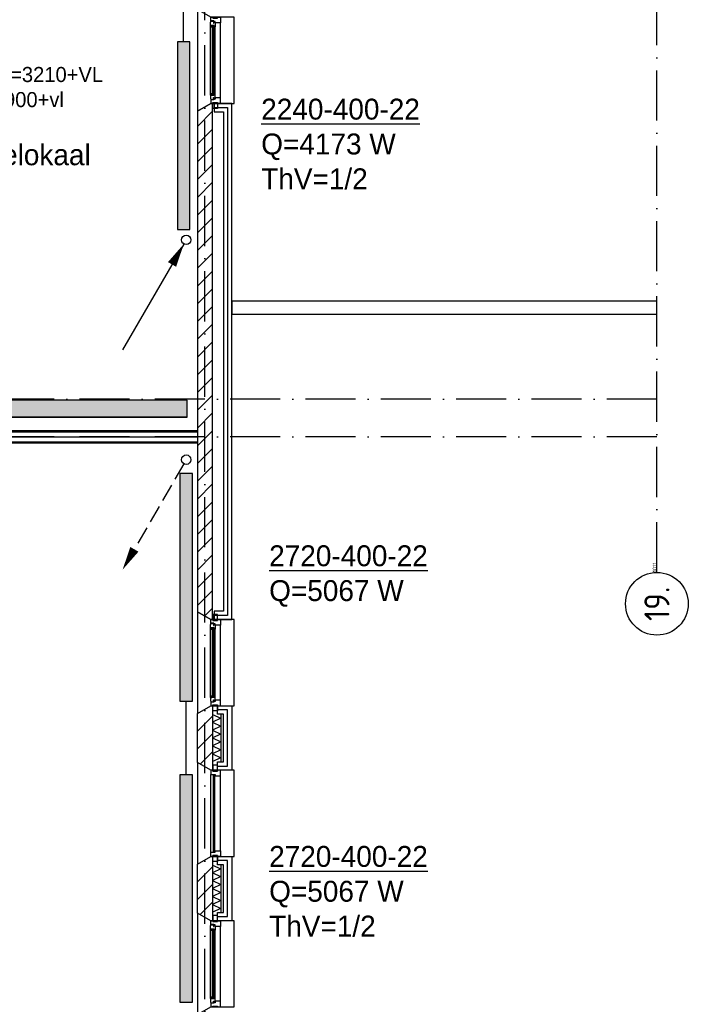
# Model space of a CAD drawing. Extents: x -1448 to 118900, y -195097 to 442500.
# Tile 100 of 103: x 80452 to 88440, y 398189 to 409959. Entities that reach past the tile are written whole.
import ezdxf
from ezdxf.enums import TextEntityAlignment as Align

# ---------------------------------------------------------------- set-up
doc = ezdxf.new("R2010")
doc.units = 0
doc.header["$LTSCALE"] = 100
doc.linetypes.add('2322107', pattern=[2000, 1000, 1000])
doc.linetypes.add('DASHDOT', pattern=[9, 6, -1.5, 0, -1.5])
doc.layers.get('0').update_dxf_attribs({"linetype": 'CONTINUOUS'})
for name, color, linetype in [('AL$7----_STRAMIEN', 1, 'DASHDOT'), ('AL21----_BUITENWAND', 4, 'CONTINUOUS'), ('AL21K---_ISOLATIE', 1, 'CONTINUOUS'), ('AL22----_BINNENWAND', 7, 'CONTINUOUS'), ('AL27----_DAKEN', 7, 'CONTINUOUS'), ('AL28----_KONSTRUKTIE', 3, 'CONTINUOUS'), ('AL31----_BUITENKOZ', 7, 'CONTINUOUS'), ('ALL-----_REFLIJNEN', 8, 'CONTINUOUS'), ('ALN-----_BLOCKNAAM', 2, 'CONTINUOUS'), ('ALXA3---_VOLZWART', 14, 'CONTINUOUS'), ('ALXAB---_PREFABBETON', 1, 'CONTINUOUS'), ('BOUW', 8, 'CONTINUOUS'), ('KABELGOOT1', 8, 'CONTINUOUS'), ('WI561---', 1, 'CONTINUOUS'), ('WL561---', 4, 'CONTINUOUS'), ('WL561---_AANVOER', 4, 'CONTINUOUS'), ('WL561---_RETOUR', 4, 'CONTINUOUS')]:
    doc.layers.add(name, color=color, linetype=linetype)
doc.styles.add('BURO-018', font='BUROFONT.shx', dxfattribs={"height": 180})
doc.styles.add('BURO-025', font='BUROFONT.shx', dxfattribs={"height": 250})
doc.styles.get("Standard").update_dxf_attribs({"font": 'ISOCP'})

# ---------------------------------------------------------------- blocks, each defined once
blk = doc.blocks.new('1011')
at = {"layer": 'AL$7----_STRAMIEN', "color": 7, "linetype": 'CONTINUOUS'}
blk.add_circle((-750, 0), 750, dxfattribs=at)
at = {"layer": 'ALN-----_BLOCKNAAM', "linetype": 'CONTINUOUS'}
blk.add_text('1011', height=100, dxfattribs=at).set_placement((0, 0))
blk = doc.blocks.new('2322401')
at = {"color": 0, "linetype": 'CONTINUOUS'}
for p, q in [((-0.5, 0.5, 1), (-0.5, 0.5)), ((-0.5, 0.5, 1), (-0.5, -0.5, 1)), ((0.5, 0.5, 1), (-0.5, 0.5, 1)), ((0.5, 0.5), (-0.5, 0.5)), ((-0.5, 0.5), (-0.5, -0.5)), ((0.5, 0.5, 1), (0.5, 0.5)), ((0.5, -0.5, 1), (0.5, 0.5, 1)), ((0.5, -0.5), (0.5, 0.5)), ((-0.5, -0.5, 1), (-0.5, -0.5)), ((-0.5, -0.5, 1), (0.5, -0.5, 1)), ((-0.5, -0.5), (0.5, -0.5)), ((0.5, -0.5, 1), (0.5, -0.5))]:
    blk.add_line(p, q, dxfattribs=at)
blk = doc.blocks.new('CVHATCH1')
at = {"color": 0, "linetype": 'CONTINUOUS'}
blk.add_solid([(-0.5, -0.5), (0.5, -0.5), (-0.5, 0.5), (0.5, 0.5)], dxfattribs=at)
blk = doc.blocks.new('LDV2108')
at = {"color": 0, "linetype": 'CONTINUOUS'}
for p, q in [((-0.25, -0.43), (-1.19, -2.06)), ((-1.56, -2.71), (-2.5, -4.33)), ((-2.87, -4.98), (-3.81, -6.6)), ((-4.19, -7.25), (-5.12, -8.88)), ((-5.5, -9.53), (-6.44, -11.15))]:
    blk.add_line(p, q, dxfattribs=at)
blk.add_lwpolyline([(-6.75, -11.69, 0, 1, 0), (-5.5, -9.53, 1, 1, 0)], format="xyseb", dxfattribs=at)
blk.add_circle((0, 0), 0.5, dxfattribs=at)
blk = doc.blocks.new('LDV4107')
at = {"color": 0, "linetype": 'CONTINUOUS'}
blk.add_line((-0.25, -0.43), (-6.75, -11.69), dxfattribs=at)
blk.add_lwpolyline([(-0.25, -0.43, 0, 1, 0), (-1.5, -2.6, 1, 1, 0)], format="xyseb", dxfattribs=at)
blk.add_circle((0, 0), 0.5, dxfattribs=at)
blk = doc.blocks.new('EH100005')
blk.add_lwpolyline([(-1, -0.5), (0, -0.5), (0, 0.5), (-1, 0.5)])
blk = doc.blocks.new('EH100000')
at = {"linetype": 'BYBLOCK'}
for p, q in [((1, 0.5), (0, 0.5)), ((1, 0.5, 1), (0, 0.5, 1)), ((0, -0.5, 1), (1, -0.5, 1)), ((1, -0.5), (0, -0.5))]:
    blk.add_line(p, q, dxfattribs=at)
at = {"linetype": 'BYBLOCK', "invisible_edges": 15}
for points in [[(1, -0.5), (0, -0.5), (0, 0.5), (1, 0.5)], [(0, 0.5), (1, 0.5), (1, 0.5, 1), (0, 0.5, 1)], [(0, -0.5, 1), (1, -0.5, 1), (1, -0.5), (0, -0.5)]]:
    blk.add_3dface(points, dxfattribs=at)
blk = doc.blocks.new('CVRINFO2')
at = {"color": 0, "linetype": 'CONTINUOUS', "style": 'BURO-025'}
for tag, p in [('CV_TEXT125', (0, 0)), ('CV_TEXT225', (0, -4.17)), ('CV_TEXT325', (0, -8.33)), ('CV_TEXT425', (0, -12.5))]:
    blk.add_attdef(tag, p, '', height=2.5, dxfattribs=at)

msp = doc.modelspace()

# ---------------------------------------------------------------- hatches: boundary and pattern name
at = {"layer": 'KABELGOOT1'}
h = msp.add_hatch(dxfattribs=at)
h.set_pattern_fill('DOTS', color=256, scale=20, style=0)
h.set_pattern_definition([(0, (0, 558400.235), (15.875, 31.75), [0, -31.75])])
h.paths.add_polyline_path([(82454.1, 405209.2), (82454.1, 405409.2), (74408.9, 405409.2), (74408.9, 405209.2)])

# ---------------------------------------------------------------- linework, layer by layer
at = {"layer": 'AL$7----_STRAMIEN', "color": 1}
msp.add_line((82665.4, 371249), (82665.4, 439905.7), dxfattribs=at)
for points in [[(88065.4, 403352.1), (88065.4, 439905.7)], [(88065.4, 405422.7), (3295.1, 405422.7)], [(88065.4, 404972.7), (2467.7, 404972.7)]]:
    msp.add_lwpolyline(points, dxfattribs=at)
at = {"layer": 'AL21----_BUITENWAND', "color": 8}
for p, q in [((82985.4, 408957.7), (82775.4, 408957.7)), ((82775.4, 408957.7), (82775.4, 408857.7)), ((82985.4, 406852.7), (82985.4, 408957.7)), ((82775.4, 408857.7), (82885.4, 408857.7)), ((82885.4, 408857.7), (82885.4, 408204.2)), ((82885.4, 408204.2), (82885.4, 403507.7)), ((82985.4, 402787.7), (82985.4, 406852.7)), ((82885.4, 403507.7), (82885.4, 402887.7)), ((82885.4, 402887.7), (82775.4, 402887.7)), ((82775.4, 402887.7), (82775.4, 402787.7)), ((82775.4, 402787.7), (82985.4, 402787.7)), ((82816.4, 401657.7), (82816.4, 401757.7)), ((82816.4, 401757.7), (82985.4, 401757.7)), ((82985.4, 401757.7), (82985.4, 400987.7)), ((82885.4, 401657.7), (82816.4, 401657.7)), ((82885.4, 401087.7), (82885.4, 401657.7)), ((82816.4, 401087.7), (82885.4, 401087.7)), ((82816.4, 400987.7), (82816.4, 401087.7)), ((82985.4, 400987.7), (82816.4, 400987.7)), ((82816.4, 399857.7), (82816.4, 399957.7)), ((82816.4, 399957.7), (82985.4, 399957.7)), ((82985.4, 399957.7), (82985.4, 399187.7)), ((82885.4, 399857.7), (82816.4, 399857.7)), ((82885.4, 399287.7), (82885.4, 399857.7)), ((82816.4, 399287.7), (82885.4, 399287.7)), ((82816.4, 399187.7), (82816.4, 399287.7)), ((82985.4, 399187.7), (82816.4, 399187.7))]:
    msp.add_line(p, q, dxfattribs=at)
at = {"layer": 'AL21K---_ISOLATIE', "color": 8, "linetype": 'CONTINUOUS'}
for p, q in [((82755.4, 401657.7), (82755.4, 401087.7)), ((82755.4, 401653.5), (82855.4, 401610.2)), ((82855.4, 401610.2), (82755.4, 401562.7)), ((82855.4, 401657.7), (82855.4, 401087.7)), ((82755.4, 401562.7), (82855.4, 401515.2)), ((82855.4, 401515.2), (82755.4, 401467.7)), ((82755.4, 401467.7), (82855.4, 401420.2)), ((82855.4, 401420.2), (82755.4, 401372.7)), ((82755.4, 401372.7), (82855.4, 401325.2)), ((82855.4, 401325.2), (82755.4, 401277.7)), ((82755.4, 401277.7), (82855.4, 401230.2)), ((82855.4, 401230.2), (82755.4, 401182.7)), ((82755.4, 401182.7), (82855.4, 401135.2)), ((82855.4, 401135.2), (82755.4, 401091.9)), ((82755.4, 399857.7), (82755.4, 399287.7)), ((82755.4, 399853.5), (82855.4, 399810.2)), ((82855.4, 399857.7), (82855.4, 399287.7)), ((82855.4, 399810.2), (82755.4, 399762.7)), ((82755.4, 399762.7), (82855.4, 399715.2)), ((82855.4, 399715.2), (82755.4, 399667.7)), ((82755.4, 399667.7), (82855.4, 399620.2)), ((82855.4, 399620.2), (82755.4, 399572.7)), ((82755.4, 399572.7), (82855.4, 399525.2)), ((82855.4, 399525.2), (82755.4, 399477.7)), ((82755.4, 399477.7), (82855.4, 399430.2)), ((82855.4, 399430.2), (82755.4, 399382.7)), ((82755.4, 399382.7), (82855.4, 399335.2)), ((82855.4, 399335.2), (82755.4, 399291.9))]:
    msp.add_line(p, q, dxfattribs=at)
at = {"layer": 'AL22----_BINNENWAND', "color": 8}
for p, q in [((76350.4, 405047.7), (82575.4, 405047.7)), ((82575.4, 405047.7), (82575.4, 404897.7)), ((82575.4, 404897.7), (76350.4, 404897.7))]:
    msp.add_line(p, q, dxfattribs=at)
at = {"layer": 'AL22----_BINNENWAND', "color": 8, "linetype": 'CONTINUOUS'}
for p, q in [((76350.4, 405032.7), (82575.4, 405032.7)), ((76350.4, 404912.7), (82575.4, 404912.7))]:
    msp.add_line(p, q, dxfattribs=at)
at = {"layer": 'AL27----_DAKEN', "color": 8}
msp.add_line((82985, 406592.7), (82985, 406438.7), dxfattribs=at)
at = {"layer": 'AL28----_KONSTRUKTIE', "color": 8, "linetype": 'CONTINUOUS'}
for p, q in [((82735.4, 408957.7), (82575.4, 408865.4)), ((82755.4, 408957.7), (82735.4, 408957.7)), ((82755.4, 402787.7), (82755.4, 408957.7)), ((82575.4, 408865.4), (82575.4, 402880.1)), ((82575.4, 402880.1), (82735.4, 402787.7)), ((82735.4, 402787.7), (82755.4, 402787.7))]:
    msp.add_line(p, q, dxfattribs=at)
at = {"layer": 'AL28----_KONSTRUKTIE', "color": 8}
for p, q in [((82575.4, 401665.4), (82735.4, 401757.7)), ((82735.4, 401757.7), (82755.4, 401757.7)), ((82755.4, 401757.7), (82755.4, 400987.7)), ((82575.4, 401080.1), (82575.4, 401665.4)), ((82735.4, 400987.7), (82575.4, 401080.1)), ((82755.4, 400987.7), (82735.4, 400987.7)), ((82575.4, 399865.4), (82735.4, 399957.7)), ((82735.4, 399957.7), (82755.4, 399957.7)), ((82755.4, 399957.7), (82755.4, 399187.7)), ((82575.4, 399280.1), (82575.4, 399865.4)), ((82735.4, 399187.7), (82575.4, 399280.1)), ((82755.4, 399187.7), (82735.4, 399187.7))]:
    msp.add_line(p, q, dxfattribs=at)
at = {"layer": 'AL31----_BUITENKOZ', "color": 8}
for p, q in [((88065.4, 406592.7), (82985, 406592.7)), ((82985, 406438.7), (88065.4, 406438.7))]:
    msp.add_line(p, q, dxfattribs=at)
for points in [[(82735.4, 409987.7), (82575.4, 410080.1), (82575.4, 408865.4), (82735.4, 408957.7), (83015.4, 408957.7), (83015.4, 409987.7)], [(82735.4, 409987.7), (82760.4, 409987.7), (82760.4, 409977.7), (82816.4, 409977.7), (82816.4, 409987.7), (82849.4, 409987.7), (82849.4, 409920.7), (82786.4, 409920.7), (82786.4, 409937.7), (82771.4, 409937.7), (82771.4, 409943.7), (82735.4, 409943.7)], [(82732.4, 409931), (82736.6, 409933.5), (82736.6, 409940.5), (82766.4, 409940.5), (82766.4, 409918), (82771.4, 409918), (82771.4, 409926), (82786.4, 409926), (82786.4, 409920.7), (82786.4, 409873.6), (82773.4, 409871.5), (82773.4, 409888.5), (82732.4, 409888.5)], [(82734.7, 409888.5), (82748.2, 409888.5), (82748.2, 409871.5), (82734.7, 409871.5)], [(82732.4, 409014.4), (82736.6, 409012), (82736.6, 409004.9), (82766.4, 409004.9), (82766.4, 409027.4), (82771.4, 409027.4), (82771.4, 409019.4), (82786.4, 409019.4), (82786.4, 409024.7), (82786.4, 409071.9), (82773.4, 409073.9), (82773.4, 409056.9), (82732.4, 409056.9)], [(82734.7, 409056.9), (82748.2, 409056.9), (82748.2, 409073.9), (82734.7, 409073.9)], [(82735.4, 408957.7), (82760.4, 408957.7), (82760.4, 408967.7), (82816.4, 408967.7), (82816.4, 408957.7), (82849.4, 408957.7), (82849.4, 409024.7), (82786.4, 409024.7), (82786.4, 409007.7), (82771.4, 409007.7), (82771.4, 409001.7), (82735.4, 409001.7)], [(82760.4, 408967.7), (82816.4, 408967.7), (82816.4, 408896.7), (82760.4, 408896.7)], [(82735.4, 402787.7), (82575.4, 402880.1), (82575.4, 401665.4), (82735.4, 401757.7), (83015.4, 401757.7), (83015.4, 402787.7)], [(82735.4, 402787.7), (82760.4, 402787.7), (82760.4, 402777.7), (82816.4, 402777.7), (82816.4, 402787.7), (82849.4, 402787.7), (82849.4, 402720.7), (82786.4, 402720.7), (82786.4, 402737.7), (82771.4, 402737.7), (82771.4, 402743.7), (82735.4, 402743.7)], [(82760.4, 402777.7), (82816.4, 402777.7), (82816.4, 402848.7), (82760.4, 402848.7)], [(82732.4, 402731), (82736.6, 402733.5), (82736.6, 402740.5), (82766.4, 402740.5), (82766.4, 402718), (82771.4, 402718), (82771.4, 402726), (82786.4, 402726), (82786.4, 402720.7), (82786.4, 402673.6), (82773.4, 402671.5), (82773.4, 402688.5), (82732.4, 402688.5)], [(82734.7, 402688.5), (82748.2, 402688.5), (82748.2, 402671.5), (82734.7, 402671.5)], [(82732.4, 401814.4), (82736.6, 401812), (82736.6, 401804.9), (82766.4, 401804.9), (82766.4, 401827.4), (82771.4, 401827.4), (82771.4, 401819.4), (82786.4, 401819.4), (82786.4, 401824.7), (82786.4, 401871.9), (82773.4, 401873.9), (82773.4, 401856.9), (82732.4, 401856.9)], [(82734.7, 401856.9), (82748.2, 401856.9), (82748.2, 401873.9), (82734.7, 401873.9)], [(82735.4, 401757.7), (82760.4, 401757.7), (82760.4, 401767.7), (82816.4, 401767.7), (82816.4, 401757.7), (82849.4, 401757.7), (82849.4, 401824.7), (82786.4, 401824.7), (82786.4, 401807.7), (82771.4, 401807.7), (82771.4, 401801.7), (82735.4, 401801.7)], [(82760.4, 401767.7), (82816.4, 401767.7), (82816.4, 401696.7), (82760.4, 401696.7)], [(82735.4, 400987.7), (82575.4, 401080.1), (82575.4, 399865.4), (82735.4, 399957.7), (83015.4, 399957.7), (83015.4, 400987.7)], [(82760.4, 400977.7), (82816.4, 400977.7), (82816.4, 401048.7), (82760.4, 401048.7)], [(82760.4, 399967.7), (82816.4, 399967.7), (82816.4, 399896.7), (82760.4, 399896.7)], [(82735.4, 399187.7), (82575.4, 399280.1), (82575.4, 398065.4), (82735.4, 398157.7), (83015.4, 398157.7), (83015.4, 399187.7)], [(82760.4, 399177.7), (82816.4, 399177.7), (82816.4, 399248.7), (82760.4, 399248.7)], [(82732.4, 399131), (82736.6, 399133.5), (82736.6, 399140.5), (82766.4, 399140.5), (82766.4, 399118), (82771.4, 399118), (82771.4, 399126), (82786.4, 399126), (82786.4, 399120.7), (82786.4, 399073.6), (82773.4, 399071.5), (82773.4, 399088.5), (82732.4, 399088.5)], [(82735.4, 399187.7), (82760.4, 399187.7), (82760.4, 399177.7), (82816.4, 399177.7), (82816.4, 399187.7), (82849.4, 399187.7), (82849.4, 399120.7), (82786.4, 399120.7), (82786.4, 399137.7), (82771.4, 399137.7), (82771.4, 399143.7), (82735.4, 399143.7)], [(82734.7, 399088.5), (82748.2, 399088.5), (82748.2, 399071.5), (82734.7, 399071.5)], [(82732.4, 398214.4), (82736.6, 398212), (82736.6, 398204.9), (82766.4, 398204.9), (82766.4, 398227.4), (82771.4, 398227.4), (82771.4, 398219.4), (82786.4, 398219.4), (82786.4, 398224.7), (82786.4, 398271.9), (82773.4, 398273.9), (82773.4, 398256.9), (82732.4, 398256.9)], [(82734.7, 398256.9), (82748.2, 398256.9), (82748.2, 398273.9), (82734.7, 398273.9)], [(82735.4, 398157.7), (82760.4, 398157.7), (82760.4, 398167.7), (82816.4, 398167.7), (82816.4, 398157.7), (82849.4, 398157.7), (82849.4, 398224.7), (82786.4, 398224.7), (82786.4, 398207.7), (82771.4, 398207.7), (82771.4, 398201.7), (82735.4, 398201.7)]]:
    msp.add_lwpolyline(points, close=True, dxfattribs=at)
for points in [[(82732.4, 409056.9), (82732.4, 409888.5)], [(82786.4, 409071.9), (82786.4, 409873.6)], [(82849.4, 409024.7), (82849.4, 409920.7)], [(82732.4, 401856.9), (82732.4, 402688.5)], [(82786.4, 401871.9), (82786.4, 402673.6)], [(82849.4, 401824.7), (82849.4, 402720.7)], [(82735.4, 400007.7), (82735.4, 400937.7)], [(82849.4, 400024.7), (82849.4, 400920.7)], [(82732.4, 398256.9), (82732.4, 399088.5)], [(82786.4, 398271.9), (82786.4, 399073.6)], [(82849.4, 398224.7), (82849.4, 399120.7)]]:
    msp.add_lwpolyline(points, dxfattribs=at)
at = {"layer": 'AL31----_BUITENKOZ', "color": 8, "linetype": 'CONTINUOUS'}
for points in [[(82750.4, 409058.9), (82771.4, 409058.9), (82771.4, 409886.5), (82750.4, 409886.5)], [(82750.4, 401858.9), (82771.4, 401858.9), (82771.4, 402686.5), (82750.4, 402686.5)], [(82735.4, 400937.7), (82735.4, 400937.7), (82786.4, 400937.7), (82786.4, 400920.7), (82849.4, 400920.7), (82849.4, 400920.7), (82849.4, 400920.7), (82849.4, 400920.7), (82849.4, 400920.7), (82849.4, 400987.7), (82816.4, 400987.7), (82816.4, 400977.7), (82760.4, 400977.7), (82760.4, 400987.7), (82760.4, 400987.7), (82735.4, 400987.7)], [(82761.4, 400012.7), (82782.4, 400012.7), (82782.4, 400932.7), (82761.4, 400932.7)], [(82735.4, 400007.7), (82735.4, 400007.7), (82786.4, 400007.7), (82786.4, 400024.7), (82849.4, 400024.7), (82849.4, 400024.7), (82849.4, 400024.7), (82849.4, 400024.7), (82849.4, 400024.7), (82849.4, 399957.7), (82816.4, 399957.7), (82816.4, 399967.7), (82760.4, 399967.7), (82760.4, 399957.7), (82760.4, 399957.7), (82735.4, 399957.7)], [(82750.4, 398258.9), (82771.4, 398258.9), (82771.4, 399086.5), (82750.4, 399086.5)]]:
    msp.add_lwpolyline(points, close=True, dxfattribs=at)
at = {"layer": 'ALL-----_REFLIJNEN', "color": 8, "linetype": 'CONTINUOUS'}
for p, q in [((82775.4, 408907.7), (82935.4, 408907.7)), ((82935.4, 408907.7), (82935.4, 408204.2)), ((82935.4, 408204.2), (82935.4, 408204.2)), ((82935.4, 408204.2), (82935.4, 406852.7)), ((82935.4, 406852.7), (82935.4, 403507.7)), ((76350.4, 404972.7), (82575.4, 404972.7)), ((82935.4, 403507.7), (82935.4, 403507.7)), ((82935.4, 403507.7), (82935.4, 402837.7)), ((82935.4, 402837.7), (82775.4, 402837.7)), ((82935.4, 401707.7), (82816.4, 401707.7)), ((82935.4, 401037.7), (82935.4, 401707.7)), ((82816.4, 401037.7), (82935.4, 401037.7)), ((82935.4, 399907.7), (82816.4, 399907.7)), ((82935.4, 399237.7), (82935.4, 399907.7)), ((82816.4, 399237.7), (82935.4, 399237.7))]:
    msp.add_line(p, q, dxfattribs=at)
at = {"layer": 'ALXA3---_VOLZWART', "color": 8}
for p, q in [((82775.4, 408907.7), (82935.4, 408907.7)), ((82935.4, 408907.7), (82935.4, 408204.2)), ((82935.4, 408204.2), (82935.4, 408204.2)), ((82935.4, 408204.2), (82935.4, 406852.7)), ((82935.4, 406852.7), (82935.4, 403507.7)), ((82935.4, 403507.7), (82935.4, 403507.7)), ((82935.4, 403507.7), (82935.4, 402837.7)), ((82935.4, 402837.7), (82775.4, 402837.7)), ((82935.4, 401707.7), (82816.4, 401707.7)), ((82935.4, 401037.7), (82935.4, 401707.7)), ((82816.4, 401037.7), (82935.4, 401037.7)), ((82935.4, 399907.7), (82816.4, 399907.7)), ((82935.4, 399237.7), (82935.4, 399907.7)), ((82816.4, 399237.7), (82935.4, 399237.7))]:
    msp.add_line(p, q, dxfattribs=at)
at = {"layer": 'ALXAB---_PREFABBETON', "color": 8}
for p, q in [((82575.4, 408684), (82755.4, 408864)), ((82575.4, 408471.9), (82755.4, 408651.9)), ((82575.4, 408259.7), (82755.4, 408439.7)), ((82575.4, 408047.6), (82755.4, 408227.6)), ((82575.4, 407835.5), (82755.4, 408015.5)), ((82575.4, 407623.3), (82755.4, 407803.3)), ((82575.4, 407411.2), (82755.4, 407591.2)), ((82575.4, 407199.1), (82755.4, 407379.1)), ((82575.4, 406987), (82755.4, 407167)), ((82575.4, 406774.8), (82755.4, 406954.8)), ((82575.4, 406562.7), (82755.4, 406742.7)), ((82575.4, 406350.6), (82755.4, 406530.6)), ((82575.4, 406138.4), (82755.4, 406318.4)), ((82575.4, 405926.3), (82755.4, 406106.3)), ((82575.4, 405714.2), (82755.4, 405894.2)), ((82575.4, 405502), (82755.4, 405682)), ((82575.4, 405289.9), (82755.4, 405469.9)), ((82575.4, 405077.8), (82755.4, 405257.8)), ((82575.4, 404865.6), (82755.4, 405045.6)), ((82575.4, 404653.5), (82755.4, 404833.5)), ((82575.4, 404441.4), (82755.4, 404621.4)), ((82575.4, 404229.2), (82755.4, 404409.2)), ((82575.4, 404017.1), (82755.4, 404197.1)), ((82575.4, 403805), (82755.4, 403985)), ((82575.4, 403592.8), (82755.4, 403772.8)), ((82575.4, 403380.7), (82755.4, 403560.7)), ((82575.4, 403168.6), (82755.4, 403348.6)), ((82575.4, 402956.4), (82755.4, 403136.4)), ((82661.5, 402830.4), (82755.4, 402924.3)), ((82755.4, 401633.2), (82575.4, 401453.2)), ((82755.4, 401421.1), (82575.4, 401241.1)), ((82755.4, 401209), (82607.8, 401061.4)), ((82755.4, 400996.8), (82746.3, 400987.7)), ((82755.4, 399833.2), (82575.4, 399653.2)), ((82755.4, 399621.1), (82575.4, 399441.1)), ((82755.4, 399409), (82607.8, 399261.4)), ((82755.4, 399196.8), (82746.3, 399187.7))]:
    msp.add_line(p, q, dxfattribs=at)
at = {"layer": 'KABELGOOT1', "elevation": 3650}
msp.add_lwpolyline([(82454.1, 405409.2), (74408.9, 405409.2), (74408.9, 405209.2), (82454.1, 405209.2)], close=True, dxfattribs=at)
at = {"layer": 'WL561---_AANVOER'}
msp.add_line((82410.8, 409692.7), (82410.8, 411016.3), dxfattribs=at)
at = {"layer": 'WL561---_AANVOER', "linetype": '2322107'}
msp.add_line((82440.8, 400932.7), (82440.8, 401812.7), dxfattribs=at)

# ---------------------------------------------------------------- block references
at = {"layer": 'AL$7----_STRAMIEN'}
ref = msp.add_blockref('1011', (88065.4, 403352.1), dxfattribs=dict(at, xscale=0.5, yscale=0.5, zscale=0.5, rotation=90))
ref.add_attrib('STR-NAAM', '19.', dxfattribs={"color": 3, "linetype": 'CONTINUOUS', "height": 300, "rotation": 90}).set_placement((88065.4, 402977.1), align=Align.MIDDLE)
at = {"layer": 'KABELGOOT1', "yscale": 200, "zscale": 60}
for name, p, xscale in [('EH100000', (74464.4, 405309.2, 3650), 7976.69987732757), ('EH100005', (82454.1, 405309.2, 3650), 60)]:
    msp.add_blockref(name, p, dxfattribs=dict(at, xscale=xscale))
at = {"layer": 'WI561---'}
ref = msp.add_blockref('CVRINFO2', (83337.5, 408765), dxfattribs=dict(at, xscale=100, yscale=100, zscale=100))
ref.add_attrib('CV_TEXT125', '%%u2240-400-22', (83337.5, 408765), dxfattribs={"layer": '0', "color": 2, "linetype": 'CONTINUOUS', "height": 250, "style": 'BURO-025'})
ref.add_attrib('CV_TEXT225', 'Q=4173 W', (83337.5, 408348.3), dxfattribs={"layer": '0', "color": 2, "linetype": 'CONTINUOUS', "height": 250, "style": 'BURO-025'})
ref.add_attrib('CV_TEXT325', 'ThV=1/2', (83337.5, 407931.7), dxfattribs={"layer": '0', "color": 2, "linetype": 'CONTINUOUS', "height": 250, "style": 'BURO-025'})
ref = msp.add_blockref('CVRINFO2', (83432.4, 403425.9), dxfattribs=dict(at, xscale=100, yscale=100, zscale=100))
ref.add_attrib('CV_TEXT125', '%%u2720-400-22', (83432.4, 403425.9), dxfattribs={"layer": '0', "color": 2, "linetype": 'CONTINUOUS', "height": 250, "style": 'BURO-025'})
ref.add_attrib('CV_TEXT225', 'Q=5067 W', (83432.4, 403009.3), dxfattribs={"layer": '0', "color": 2, "linetype": 'CONTINUOUS', "height": 250, "style": 'BURO-025'})
ref = msp.add_blockref('CVRINFO2', (83432.4, 399832), dxfattribs=dict(at, xscale=100, yscale=100, zscale=100))
ref.add_attrib('CV_TEXT125', '%%u2720-400-22', (83432.4, 399832), dxfattribs={"layer": '0', "color": 2, "linetype": 'CONTINUOUS', "height": 250, "style": 'BURO-025'})
ref.add_attrib('CV_TEXT225', 'Q=5067 W', (83432.4, 399415.4), dxfattribs={"layer": '0', "color": 2, "linetype": 'CONTINUOUS', "height": 250, "style": 'BURO-025'})
ref.add_attrib('CV_TEXT325', 'ThV=1/2', (83432.4, 398998.7), dxfattribs={"layer": '0', "color": 2, "linetype": 'CONTINUOUS', "height": 250, "style": 'BURO-025'})
at = {"layer": 'WL561---', "yscale": 150, "rotation": 270.0000000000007}
for name, p, xscale, zscale in [('2322401', (82410.8, 408572.7), 2240, 400), ('CVHATCH1', (82410.8, 408572.7), 2240, 2240), ('2322401', (82440.8, 403172.7), 2720, 400), ('CVHATCH1', (82440.8, 403172.7), 2720, 2720), ('2322401', (82440.8, 399572.7), 2720, 400), ('CVHATCH1', (82440.8, 399572.7), 2720, 2720)]:
    msp.add_blockref(name, p, dxfattribs=dict(at, xscale=xscale, zscale=zscale))
at = {"layer": 'WL561---_AANVOER', "color": 2, "xscale": 112.5, "yscale": 112.5, "zscale": 112.5}
msp.add_blockref('LDV4107', (82440.8, 407326.1), dxfattribs=at)
at = {"layer": 'WL561---_RETOUR', "color": 2, "xscale": 112.5, "yscale": 112.5, "zscale": 112.5}
msp.add_blockref('LDV2108', (82440.8, 404699.7), dxfattribs=at)

# ---------------------------------------------------------------- texts
at = {"layer": 'BOUW', "color": 1, "style": 'BURO-018'}
for s, p in [('OK.DEK=3210+VL', (79427.7, 409214)), ('PL.h.=2900+vl', (79427.7, 408914))]:
    msp.add_text(s, height=180, dxfattribs=at).set_placement(p)
at = {"layer": 'BOUW', "style": 'BURO-025'}
msp.add_text('theorielokaal', height=250, dxfattribs=at).set_placement((79404.7, 408219.4))

doc.saveas('drawing.dxf')
